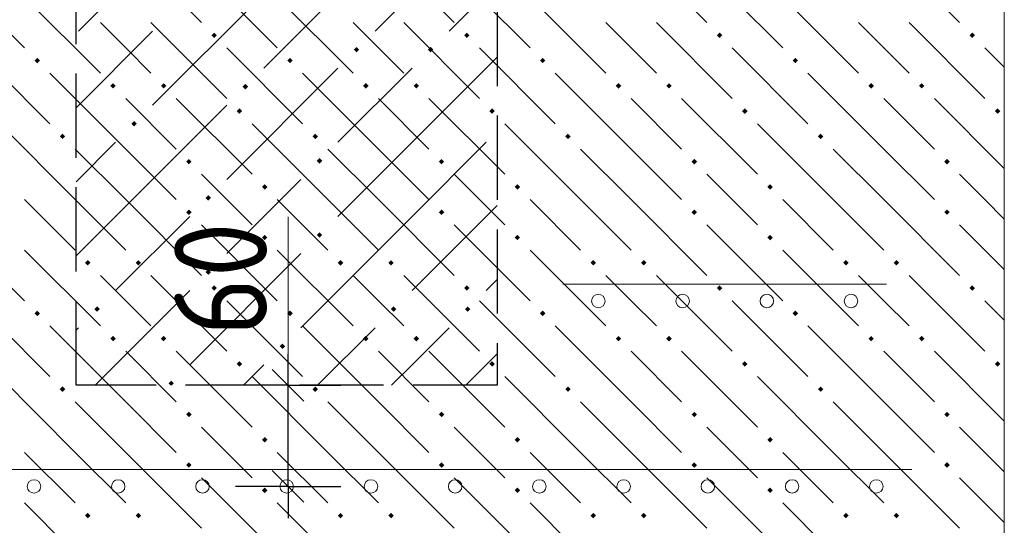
# Model space of a CAD drawing. Header units: millimetres. Extents: x 0 to 50400, y 0 to 35640.
# Tile 4 of 52: x 5970 to 8775, y 2909 to 4349. Entities that reach past the tile are written whole.
import ezdxf

# ---------------------------------------------------------------- set-up
doc = ezdxf.new("R2010")
doc.units = ezdxf.units.MM
doc.linetypes.add('______2', pattern=[324, 240, -84])
for name, color, linetype, lineweight in [('Standard', 7, 'Continuous', 25), ('ЖБ Перекрытие верхний уровень', 7, 'Continuous', 35), ('ЖБ Пилон', 7, 'Continuous', 35), ('Размерная линия_ общее', 7, 'Continuous', 13)]:
    doc.layers.add(name, color=color, linetype=linetype, lineweight=lineweight)
doc.layers.add('Вспомогательная арматура', color=7, linetype='Continuous', lineweight=18, true_color=0x656565)
doc.layers.add('Поперечная арматура', color=7, linetype='Continuous', lineweight=18, true_color=0x5a2814)
doc.layers.add('Размерная выноска', color=7, linetype='Continuous')
doc.styles.add('ISOCPEUR', font='txt')

msp = doc.modelspace()

# ---------------------------------------------------------------- hatches: boundary and pattern name
at = {"layer": 'Standard', "linetype": 'Continuous', "lineweight": 13, "transparency": 33554687}
for points in [[(6921.5, 4263.5), (6929.3, 4271.3), (6937.1, 4263.5), (6929.3, 4255.7)], [(7132.7, 4263.5), (7140.5, 4271.3), (7148.3, 4263.5), (7140.5, 4255.7)], [(6604.7, 4157.9), (6612.5, 4165.7), (6620.3, 4157.9), (6612.5, 4150.1)], [(6287.9, 4052.3), (6295.7, 4060.1), (6303.5, 4052.3), (6295.7, 4044.5)], [(6815.9, 3946.7), (6823.7, 3954.5), (6831.5, 3946.7), (6823.7, 3938.9)], [(6499.1, 3841.1), (6506.9, 3848.9), (6514.7, 3841.1), (6506.9, 3833.3)], [(6815.9, 3735.5), (6823.7, 3743.3), (6831.5, 3735.5), (6823.7, 3727.7)], [(6499.1, 3629.9), (6506.9, 3637.7), (6514.7, 3629.9), (6506.9, 3622.1)], [(6182.3, 3524.3), (6190.1, 3532.1), (6197.9, 3524.3), (6190.1, 3516.5)], [(7027.1, 3524.3), (7034.9, 3532.1), (7042.7, 3524.3), (7034.9, 3516.5)], [(7238.3, 3524.3), (7246.1, 3532.1), (7253.9, 3524.3), (7246.1, 3516.5)], [(6710.3, 3418.7), (6718.1, 3426.5), (6725.9, 3418.7), (6718.1, 3410.9)], [(6393.5, 3313.1), (6401.3, 3320.9), (6409.1, 3313.1), (6403.5, 3307.4), (6399.2, 3307.4)]]:
    msp.add_hatch(color=7, dxfattribs=at).paths.add_polyline_path(points, flags=16)
at = {"layer": 'ЖБ Перекрытие верхний уровень', "linetype": 'Continuous', "lineweight": 18, "transparency": 33554687}
for points in [[(6515.9, 4304.3), (6523.7, 4312.1), (6531.5, 4304.3), (6523.7, 4296.5)], [(7235.9, 4304.3), (7243.7, 4312.1), (7251.5, 4304.3), (7243.7, 4296.5)], [(7955.9, 4304.3), (7963.7, 4312.1), (7971.5, 4304.3), (7963.7, 4296.5)], [(8675.9, 4304.3), (8683.7, 4312.1), (8691.5, 4304.3), (8683.7, 4296.5)], [(6011.9, 4232.3), (6019.7, 4240.1), (6027.5, 4232.3), (6019.7, 4224.5)], [(6731.9, 4232.3), (6739.7, 4240.1), (6747.5, 4232.3), (6739.7, 4224.5)], [(7451.9, 4232.3), (7459.7, 4240.1), (7467.5, 4232.3), (7459.7, 4224.5)], [(8171.9, 4232.3), (8179.7, 4240.1), (8187.5, 4232.3), (8179.7, 4224.5)], [(6227.9, 4160.3), (6235.7, 4168.1), (6243.5, 4160.3), (6235.7, 4152.5)], [(6371.9, 4160.3), (6379.7, 4168.1), (6387.5, 4160.3), (6379.7, 4152.5)], [(6947.9, 4160.3), (6955.7, 4168.1), (6963.5, 4160.3), (6955.7, 4152.5)], [(7091.9, 4160.3), (7099.7, 4168.1), (7107.5, 4160.3), (7099.7, 4152.5)], [(7667.9, 4160.3), (7675.7, 4168.1), (7683.5, 4160.3), (7675.7, 4152.5)], [(7811.9, 4160.3), (7819.7, 4168.1), (7827.5, 4160.3), (7819.7, 4152.5)], [(8387.9, 4160.3), (8395.7, 4168.1), (8403.5, 4160.3), (8395.7, 4152.5)], [(8531.9, 4160.3), (8539.7, 4168.1), (8547.5, 4160.3), (8539.7, 4152.5)], [(6587.9, 4088.3), (6595.7, 4096.1), (6603.5, 4088.3), (6595.7, 4080.5)], [(7307.9, 4088.3), (7315.7, 4096.1), (7323.5, 4088.3), (7315.7, 4080.5)], [(8027.9, 4088.3), (8035.7, 4096.1), (8043.5, 4088.3), (8035.7, 4080.5)], [(8747.9, 4088.3), (8755.7, 4096.1), (8763.5, 4088.3), (8755.7, 4080.5)], [(6083.9, 4016.3), (6091.7, 4024.1), (6099.5, 4016.3), (6091.7, 4008.5)], [(6803.9, 4016.3), (6811.7, 4024.1), (6819.5, 4016.3), (6811.7, 4008.5)], [(7523.9, 4016.3), (7531.7, 4024.1), (7539.5, 4016.3), (7531.7, 4008.5)], [(8243.9, 4016.3), (8251.7, 4024.1), (8259.5, 4016.3), (8251.7, 4008.5)], [(6443.9, 3944.3), (6451.7, 3952.1), (6459.5, 3944.3), (6451.7, 3936.5)], [(7163.9, 3944.3), (7171.7, 3952.1), (7179.5, 3944.3), (7171.7, 3936.5)], [(7883.9, 3944.3), (7891.7, 3952.1), (7899.5, 3944.3), (7891.7, 3936.5)], [(8603.9, 3944.3), (8611.7, 3952.1), (8619.5, 3944.3), (8611.7, 3936.5)], [(6659.9, 3872.3), (6667.7, 3880.1), (6675.5, 3872.3), (6667.7, 3864.5)], [(7379.9, 3872.3), (7387.7, 3880.1), (7395.5, 3872.3), (7387.7, 3864.5)], [(8099.9, 3872.3), (8107.7, 3880.1), (8115.5, 3872.3), (8107.7, 3864.5)], [(6443.9, 3800.3), (6451.7, 3808.1), (6459.5, 3800.3), (6451.7, 3792.5)], [(7163.9, 3800.3), (7171.7, 3808.1), (7179.5, 3800.3), (7171.7, 3792.5)], [(7883.9, 3800.3), (7891.7, 3808.1), (7899.5, 3800.3), (7891.7, 3792.5)], [(8603.9, 3800.3), (8611.7, 3808.1), (8619.5, 3800.3), (8611.7, 3792.5)], [(6659.9, 3728.3), (6667.7, 3736.1), (6675.5, 3728.3), (6667.7, 3720.5)], [(7379.9, 3728.3), (7387.7, 3736.1), (7395.5, 3728.3), (7387.7, 3720.5)], [(8099.9, 3728.3), (8107.7, 3736.1), (8115.5, 3728.3), (8107.7, 3720.5)], [(6155.9, 3656.3), (6163.7, 3664.1), (6171.5, 3656.3), (6163.7, 3648.5)], [(6299.9, 3656.3), (6307.7, 3664.1), (6315.5, 3656.3), (6307.7, 3648.5)], [(6875.9, 3656.3), (6883.7, 3664.1), (6891.5, 3656.3), (6883.7, 3648.5)], [(7019.9, 3656.3), (7027.7, 3664.1), (7035.5, 3656.3), (7027.7, 3648.5)], [(7595.9, 3656.3), (7603.7, 3664.1), (7611.5, 3656.3), (7603.7, 3648.5)], [(7739.9, 3656.3), (7747.7, 3664.1), (7755.5, 3656.3), (7747.7, 3648.5)], [(8315.9, 3656.3), (8323.7, 3664.1), (8331.5, 3656.3), (8323.7, 3648.5)], [(8459.9, 3656.3), (8467.7, 3664.1), (8475.5, 3656.3), (8467.7, 3648.5)], [(6515.9, 3584.3), (6523.7, 3592.1), (6531.5, 3584.3), (6523.7, 3576.5)], [(7235.9, 3584.3), (7243.7, 3592.1), (7251.5, 3584.3), (7243.7, 3576.5)], [(7955.9, 3584.3), (7963.7, 3592.1), (7971.5, 3584.3), (7963.7, 3576.5)], [(8675.9, 3584.3), (8683.7, 3592.1), (8691.5, 3584.3), (8683.7, 3576.5)], [(6011.9, 3512.3), (6019.7, 3520.1), (6027.5, 3512.3), (6019.7, 3504.5)], [(6731.9, 3512.3), (6739.7, 3520.1), (6747.5, 3512.3), (6739.7, 3504.5)], [(7451.9, 3512.3), (7459.7, 3520.1), (7467.5, 3512.3), (7459.7, 3504.5)], [(8171.9, 3512.3), (8179.7, 3520.1), (8187.5, 3512.3), (8179.7, 3504.5)], [(6227.9, 3440.3), (6235.7, 3448.1), (6243.5, 3440.3), (6235.7, 3432.5)], [(6371.9, 3440.3), (6379.7, 3448.1), (6387.5, 3440.3), (6379.7, 3432.5)], [(6947.9, 3440.3), (6955.7, 3448.1), (6963.5, 3440.3), (6955.7, 3432.5)], [(7091.9, 3440.3), (7099.7, 3448.1), (7107.5, 3440.3), (7099.7, 3432.5)], [(7667.9, 3440.3), (7675.7, 3448.1), (7683.5, 3440.3), (7675.7, 3432.5)], [(7811.9, 3440.3), (7819.7, 3448.1), (7827.5, 3440.3), (7819.7, 3432.5)], [(8387.9, 3440.3), (8395.7, 3448.1), (8403.5, 3440.3), (8395.7, 3432.5)], [(8531.9, 3440.3), (8539.7, 3448.1), (8547.5, 3440.3), (8539.7, 3432.5)], [(6587.9, 3368.3), (6595.7, 3376.1), (6603.5, 3368.3), (6595.7, 3360.5)], [(7307.9, 3368.3), (7315.7, 3376.1), (7323.5, 3368.3), (7315.7, 3360.5)], [(8027.9, 3368.3), (8035.7, 3376.1), (8043.5, 3368.3), (8035.7, 3360.5)], [(8747.9, 3368.3), (8755.7, 3376.1), (8763.5, 3368.3), (8755.7, 3360.5)], [(6083.9, 3296.3), (6091.7, 3304.1), (6099.5, 3296.3), (6091.7, 3288.5)], [(6803.9, 3296.3), (6811.7, 3304.1), (6819.5, 3296.3), (6811.7, 3288.5)], [(7523.9, 3296.3), (7531.7, 3304.1), (7539.5, 3296.3), (7531.7, 3288.5)], [(8243.9, 3296.3), (8251.7, 3304.1), (8259.5, 3296.3), (8251.7, 3288.5)], [(6443.9, 3224.3), (6451.7, 3232.1), (6459.5, 3224.3), (6451.7, 3216.5)], [(7163.9, 3224.3), (7171.7, 3232.1), (7179.5, 3224.3), (7171.7, 3216.5)], [(7883.9, 3224.3), (7891.7, 3232.1), (7899.5, 3224.3), (7891.7, 3216.5)], [(8603.9, 3224.3), (8611.7, 3232.1), (8619.5, 3224.3), (8611.7, 3216.5)], [(6659.9, 3152.3), (6667.7, 3160.1), (6675.5, 3152.3), (6667.7, 3144.5)], [(7379.9, 3152.3), (7387.7, 3160.1), (7395.5, 3152.3), (7387.7, 3144.5)], [(8099.9, 3152.3), (8107.7, 3160.1), (8115.5, 3152.3), (8107.7, 3144.5)], [(6443.9, 3080.3), (6451.7, 3088.1), (6459.5, 3080.3), (6451.7, 3072.5)], [(7163.9, 3080.3), (7171.7, 3088.1), (7179.5, 3080.3), (7171.7, 3072.5)], [(7883.9, 3080.3), (7891.7, 3088.1), (7899.5, 3080.3), (7891.7, 3072.5)], [(8603.9, 3080.3), (8611.7, 3088.1), (8619.5, 3080.3), (8611.7, 3072.5)], [(6659.9, 3008.3), (6667.7, 3016.1), (6675.5, 3008.3), (6667.7, 3000.5)], [(7379.9, 3008.3), (7387.7, 3016.1), (7395.5, 3008.3), (7387.7, 3000.5)], [(8099.9, 3008.3), (8107.7, 3016.1), (8115.5, 3008.3), (8107.7, 3000.5)], [(6155.9, 2936.3), (6163.7, 2944.1), (6171.5, 2936.3), (6163.7, 2928.5)], [(6299.9, 2936.3), (6307.7, 2944.1), (6315.5, 2936.3), (6307.7, 2928.5)], [(6875.9, 2936.3), (6883.7, 2944.1), (6891.5, 2936.3), (6883.7, 2928.5)], [(7019.9, 2936.3), (7027.7, 2944.1), (7035.5, 2936.3), (7027.7, 2928.5)], [(7595.9, 2936.3), (7603.7, 2944.1), (7611.5, 2936.3), (7603.7, 2928.5)], [(7739.9, 2936.3), (7747.7, 2944.1), (7755.5, 2936.3), (7747.7, 2928.5)], [(8315.9, 2936.3), (8323.7, 2944.1), (8331.5, 2936.3), (8323.7, 2928.5)], [(8459.9, 2936.3), (8467.7, 2944.1), (8475.5, 2936.3), (8467.7, 2928.5)]]:
    msp.add_hatch(color=7, dxfattribs=at).paths.add_polyline_path(points, flags=16)

# ---------------------------------------------------------------- linework, layer by layer
at = {"layer": 'Standard', "color": 253, "linetype": 'Continuous', "lineweight": 13, "true_color": 0xa0a0a0, "transparency": 33554687}
for p, q in [((6454.1, 4633.1), (6137.3, 4316.3)), ((6982.1, 4527.5), (6665.3, 4210.7)), ((7330.4, 4453.3), (7193.3, 4316.3)), ((6665.3, 4421.9), (6348.5, 4105.1)), ((6982.1, 4316.3), (7087.7, 4421.9)), ((6130.4, 4098.1), (6348.5, 4316.3)), ((7087.7, 3999.5), (7330.4, 4242.2)), ((6876.5, 4210.7), (6559.7, 3893.9)), ((7087.7, 4210.7), (6876.5, 3999.5)), ((6242.9, 3788.3), (6559.7, 4105.1)), ((6242.9, 3999.5), (6130.4, 3886.9)), ((7087.7, 3999.5), (6876.5, 3788.3)), ((7298.9, 3999.5), (7087.7, 3788.3)), ((6665.3, 3788.3), (6770.9, 3893.9)), ((7298.9, 3788.3), (7330.4, 3819.7)), ((6242.9, 3788.3), (6130.4, 3675.7)), ((6454.1, 3788.3), (6242.9, 3577.1)), ((6559.7, 3682.7), (6665.3, 3788.3)), ((7087.7, 3788.3), (6770.9, 3471.5)), ((7298.9, 3788.3), (7087.7, 3577.1)), ((6770.9, 3682.7), (6454.1, 3365.9)), ((7330.4, 3608.5), (7298.9, 3577.1)), ((6454.1, 3577.1), (6184.5, 3307.4)), ((6130.4, 3464.5), (6137.3, 3471.5)), ((6982.1, 3471.5), (6818.1, 3307.4)), ((7087.7, 3365.9), (7193.3, 3471.5)), ((7330.4, 3397.3), (7240.5, 3307.4)), ((6665.3, 3365.9), (6606.9, 3307.4)), ((7029.3, 3307.4), (7087.7, 3365.9))]:
    msp.add_line(p, q, dxfattribs=at)
at = {"layer": 'Standard', "color": 7, "linetype": 'Continuous', "lineweight": -3, "transparency": 33554687}
for p, q in [((6734.2, 3307.4), (6734.2, 3397.4)), ((6734.2, 3019.4), (6734.2, 3307.4)), ((6734.2, 3019.4), (6734.2, 2929.4))]:
    msp.add_line(p, q, dxfattribs=at)
at = {"layer": 'Standard', "color": 7, "linetype": 'Continuous', "lineweight": 25, "transparency": 33554687}
for p, q in [((6779.2, 3262.4), (6689.2, 3352.4)), ((6779.2, 2974.4), (6689.2, 3064.4))]:
    msp.add_line(p, q, dxfattribs=at)
at = {"layer": 'Standard', "color": 251, "linetype": 'Continuous', "lineweight": -3, "true_color": 0x656565, "transparency": 33554687}
for p, q in [((6734.2, 3307.4), (6584.2, 3307.4)), ((6734.2, 3307.4), (6884.2, 3307.4)), ((6734.2, 3307.4), (6802.4, 3307.4)), ((6734.2, 3019.4), (6584.2, 3019.4)), ((6734.2, 3019.4), (6884.2, 3019.4)), ((6734.2, 3019.4), (6802.4, 3019.4))]:
    msp.add_line(p, q, dxfattribs=at)
at = {"layer": 'Вспомогательная арматура', "color": 251, "linetype": 'Continuous', "lineweight": 18, "true_color": 0x656565, "transparency": 33554687}
for p, q in [((7517.6, 3595.4), (8439.2, 3595.4)), ((7517.6, 3595.4), (8439.2, 3595.4)), ((4949.6, 3067.4), (8511.2, 3067.4)), ((4949.6, 3067.4), (8511.2, 3067.4))]:
    msp.add_line(p, q, dxfattribs=at)
at = {"layer": 'ЖБ Перекрытие верхний уровень', "color": 9, "linetype": 'Continuous', "lineweight": 18, "true_color": 0xc7c7c7, "transparency": 33554687}
for p, q in [((6271.7, 4556.3), (6487.7, 4340.3)), ((6991.7, 4556.3), (7207.7, 4340.3)), ((7711.7, 4556.3), (7927.7, 4340.3)), ((8431.7, 4556.3), (8647.7, 4340.3)), ((5767.7, 4484.3), (5983.7, 4268.3)), ((6487.7, 4484.3), (6703.7, 4268.3)), ((7207.7, 4484.3), (7423.7, 4268.3)), ((7927.7, 4484.3), (8143.7, 4268.3)), ((5983.7, 4412.3), (6199.7, 4196.3)), ((6703.7, 4412.3), (6919.7, 4196.3)), ((7423.7, 4412.3), (7639.7, 4196.3)), ((8143.7, 4412.3), (8359.7, 4196.3)), ((6271.7, 4268.3), (6199.7, 4340.3)), ((6343.7, 4340.3), (6559.7, 4124.3)), ((6991.7, 4268.3), (6919.7, 4340.3)), ((7063.7, 4340.3), (7279.7, 4124.3)), ((7711.7, 4268.3), (7639.7, 4340.3)), ((7783.7, 4340.3), (7999.7, 4124.3)), ((8431.7, 4268.3), (8359.7, 4340.3)), ((8503.7, 4340.3), (8719.7, 4124.3)), ((5839.7, 4268.3), (6055.7, 4052.3)), ((6343.7, 4196.3), (6271.7, 4268.3)), ((6559.7, 4268.3), (6775.7, 4052.3)), ((7063.7, 4196.3), (6991.7, 4268.3)), ((7279.7, 4268.3), (7495.7, 4052.3)), ((7783.7, 4196.3), (7711.7, 4268.3)), ((7999.7, 4268.3), (8215.7, 4052.3)), ((8503.7, 4196.3), (8431.7, 4268.3)), ((8719.7, 4268.3), (8775, 4213)), ((6271.7, 3980.3), (6055.7, 4196.3)), ((6991.7, 3980.3), (6775.7, 4196.3)), ((7711.7, 3980.3), (7495.7, 4196.3)), ((8431.7, 3980.3), (8215.7, 4196.3)), ((6271.7, 4124.3), (6415.7, 3980.3)), ((6415.7, 4124.3), (6631.7, 3908.3)), ((6991.7, 4124.3), (7135.7, 3980.3)), ((7135.7, 4124.3), (7351.7, 3908.3)), ((7711.7, 4124.3), (7855.7, 3980.3)), ((7855.7, 4124.3), (8071.7, 3908.3)), ((8431.7, 4124.3), (8575.7, 3980.3)), ((8575.7, 4124.3), (8775, 3925)), ((6127.7, 3836.3), (5911.7, 4052.3)), ((6847.7, 3836.3), (6631.7, 4052.3)), ((7567.7, 3836.3), (7351.7, 4052.3)), ((8287.7, 3836.3), (8071.7, 4052.3)), ((6127.7, 3980.3), (6271.7, 3836.3)), ((6271.7, 3980.3), (6415.7, 3836.3)), ((6847.7, 3980.3), (6991.7, 3836.3)), ((6991.7, 3980.3), (7135.7, 3836.3)), ((7567.7, 3980.3), (7711.7, 3836.3)), ((7711.7, 3980.3), (7855.7, 3836.3)), ((8287.7, 3980.3), (8431.7, 3836.3)), ((8431.7, 3980.3), (8575.7, 3836.3)), ((6559.7, 3836.3), (6487.7, 3908.3)), ((7279.7, 3836.3), (7207.7, 3908.3)), ((7999.7, 3836.3), (7927.7, 3908.3)), ((8719.7, 3836.3), (8647.7, 3908.3)), ((5983.7, 3836.3), (6127.7, 3692.3)), ((6127.7, 3836.3), (6271.7, 3692.3)), ((6271.7, 3836.3), (6487.7, 3620.3)), ((6631.7, 3764.3), (6559.7, 3836.3)), ((6703.7, 3836.3), (6847.7, 3692.3)), ((6847.7, 3836.3), (6991.7, 3692.3)), ((6991.7, 3836.3), (7207.7, 3620.3)), ((7351.7, 3764.3), (7279.7, 3836.3)), ((7423.7, 3836.3), (7567.7, 3692.3)), ((7567.7, 3836.3), (7711.7, 3692.3)), ((7711.7, 3836.3), (7927.7, 3620.3)), ((8071.7, 3764.3), (7999.7, 3836.3)), ((8143.7, 3836.3), (8287.7, 3692.3)), ((8287.7, 3836.3), (8431.7, 3692.3)), ((8431.7, 3836.3), (8647.7, 3620.3)), ((8775, 3781), (8719.7, 3836.3)), ((5767.7, 3764.3), (5983.7, 3548.3)), ((6487.7, 3764.3), (6703.7, 3548.3)), ((7207.7, 3764.3), (7423.7, 3548.3)), ((7927.7, 3764.3), (8143.7, 3548.3)), ((8647.7, 3764.3), (8775, 3637)), ((5983.7, 3692.3), (6199.7, 3476.3)), ((6703.7, 3692.3), (6919.7, 3476.3)), ((7423.7, 3692.3), (7639.7, 3476.3)), ((8143.7, 3692.3), (8359.7, 3476.3)), ((6271.7, 3548.3), (6199.7, 3620.3)), ((6343.7, 3620.3), (6559.7, 3404.3)), ((6991.7, 3548.3), (6919.7, 3620.3)), ((7063.7, 3620.3), (7279.7, 3404.3)), ((7711.7, 3548.3), (7639.7, 3620.3)), ((7783.7, 3620.3), (7999.7, 3404.3)), ((8431.7, 3548.3), (8359.7, 3620.3)), ((8503.7, 3620.3), (8719.7, 3404.3)), ((5839.7, 3548.3), (6055.7, 3332.3)), ((6343.7, 3476.3), (6271.7, 3548.3)), ((6559.7, 3548.3), (6775.7, 3332.3)), ((7063.7, 3476.3), (6991.7, 3548.3)), ((7279.7, 3548.3), (7495.7, 3332.3)), ((7783.7, 3476.3), (7711.7, 3548.3)), ((7999.7, 3548.3), (8215.7, 3332.3)), ((8503.7, 3476.3), (8431.7, 3548.3)), ((8719.7, 3548.3), (8775, 3493)), ((6271.7, 3260.3), (6055.7, 3476.3)), ((6991.7, 3260.3), (6775.7, 3476.3)), ((7711.7, 3260.3), (7495.7, 3476.3)), ((8431.7, 3260.3), (8215.7, 3476.3)), ((6271.7, 3404.3), (6415.7, 3260.3)), ((6415.7, 3404.3), (6631.7, 3188.3)), ((6991.7, 3404.3), (7135.7, 3260.3)), ((7135.7, 3404.3), (7351.7, 3188.3)), ((7711.7, 3404.3), (7855.7, 3260.3)), ((7855.7, 3404.3), (8071.7, 3188.3)), ((8431.7, 3404.3), (8575.7, 3260.3)), ((8575.7, 3404.3), (8775, 3205)), ((6127.7, 3116.3), (5911.7, 3332.3)), ((6847.7, 3116.3), (6631.7, 3332.3)), ((7567.7, 3116.3), (7351.7, 3332.3)), ((8287.7, 3116.3), (8071.7, 3332.3)), ((6127.7, 3260.3), (6271.7, 3116.3)), ((6271.7, 3260.3), (6415.7, 3116.3)), ((6847.7, 3260.3), (6991.7, 3116.3)), ((6991.7, 3260.3), (7135.7, 3116.3)), ((7567.7, 3260.3), (7711.7, 3116.3)), ((7711.7, 3260.3), (7855.7, 3116.3)), ((8287.7, 3260.3), (8431.7, 3116.3)), ((8431.7, 3260.3), (8575.7, 3116.3)), ((6559.7, 3116.3), (6487.7, 3188.3)), ((7279.7, 3116.3), (7207.7, 3188.3)), ((7999.7, 3116.3), (7927.7, 3188.3)), ((8719.7, 3116.3), (8647.7, 3188.3)), ((5983.7, 3116.3), (6127.7, 2972.3)), ((6127.7, 3116.3), (6271.7, 2972.3)), ((6271.7, 3116.3), (6487.7, 2900.3)), ((6631.7, 3044.3), (6559.7, 3116.3)), ((6703.7, 3116.3), (6847.7, 2972.3)), ((6847.7, 3116.3), (6991.7, 2972.3)), ((6991.7, 3116.3), (7207.7, 2900.3)), ((7351.7, 3044.3), (7279.7, 3116.3)), ((7423.7, 3116.3), (7567.7, 2972.3)), ((7567.7, 3116.3), (7711.7, 2972.3)), ((7711.7, 3116.3), (7927.7, 2900.3)), ((8071.7, 3044.3), (7999.7, 3116.3)), ((8143.7, 3116.3), (8287.7, 2972.3)), ((8287.7, 3116.3), (8431.7, 2972.3)), ((8431.7, 3116.3), (8647.7, 2900.3)), ((8775, 3061), (8719.7, 3116.3)), ((6487.7, 3044.3), (6703.7, 2828.3)), ((7207.7, 3044.3), (7423.7, 2828.3)), ((7927.7, 3044.3), (8143.7, 2828.3)), ((8647.7, 3044.3), (8775, 2917)), ((5983.7, 2972.3), (6199.7, 2756.3)), ((6703.7, 2972.3), (6919.7, 2756.3)), ((7423.7, 2972.3), (7639.7, 2756.3)), ((8143.7, 2972.3), (8359.7, 2756.3))]:
    msp.add_line(p, q, dxfattribs=at)
at = {"layer": 'ЖБ Пилон', "color": 253, "linetype": '______2', "lineweight": -3, "true_color": 0xababab, "transparency": 33554687}
for p, q in [((6130.4, 3307.4), (6130.4, 6667.4)), ((7330.4, 6667.4), (7330.4, 3307.4)), ((7330.4, 3307.4), (6130.4, 3307.4))]:
    msp.add_line(p, q, dxfattribs=at)
at = {"layer": 'Поперечная арматура', "color": 19, "linetype": 'Continuous', "lineweight": 18, "true_color": 0x5a2814, "transparency": 33554687}
for centre in [(7618.4, 3547.4), (7858.4, 3547.4), (8098.4, 3547.4), (8338.4, 3547.4), (6010.4, 3019.4), (6250.4, 3019.4), (6490.4, 3019.4), (6730.4, 3019.4), (6970.4, 3019.4), (7210.4, 3019.4), (7450.4, 3019.4), (7690.4, 3019.4), (7930.4, 3019.4), (8170.4, 3019.4), (8410.4, 3019.4)]:
    msp.add_circle(centre, 19.2, dxfattribs=at)
at = {"layer": 'Размерная выноска', "color": 7, "linetype": 'Continuous', "lineweight": 13, "transparency": 33554687}
msp.add_line((8775, 1953.8), (8775, 8109.4), dxfattribs=at)
at = {"layer": 'Размерная линия_ общее', "color": 7, "linetype": 'Continuous', "lineweight": 13, "transparency": 33554687}
msp.add_line((6734.2, 3307.4), (6734.2, 3787.4), dxfattribs=at)

# ---------------------------------------------------------------- texts
at = {"layer": 'Standard', "color": 7, "linetype": 'Continuous', "lineweight": 25, "transparency": 33554687, "insert": (6674.2, 3448.4), "char_height": 264, "width": 484.709, "attachment_point": 7, "rotation": 90, "style": 'ISOCPEUR'}
msp.add_mtext('\\W0.87;60', dxfattribs=at)

doc.saveas('drawing.dxf')
